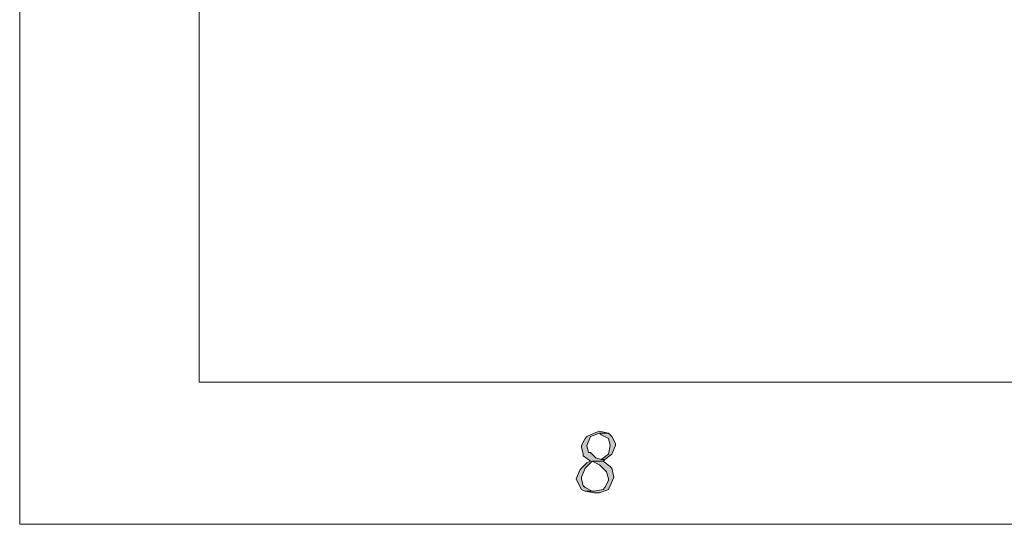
# Model space of a CAD drawing. Header units: centimetres. Extents: x -24.5 to 49.7, y -16.6 to 18.4.
# Tile 1 of 248: x -24.5 to -17.7, y -16.6 to -13.1. Entities that reach past the tile are written whole.
import ezdxf

# ---------------------------------------------------------------- set-up
doc = ezdxf.new("R2010")
doc.units = ezdxf.units.CM
doc.header["$MEASUREMENT"] = 0
doc.layers.add('layer 1', color=7, linetype='Continuous')

msp = doc.modelspace()

# ---------------------------------------------------------------- hatches: boundary and pattern name
at = {"layer": 'layer 1', "true_color": 0xff0000}
h = msp.add_hatch(color=1, dxfattribs=at)
edge = h.paths.add_edge_path()
edge.add_spline(control_points=[(-20.47625, -15.9532), (-20.47625, -15.9532), (-20.5138, -15.96548), (-20.5138, -15.96548), (-20.5138, -15.96548), (-20.56386, -15.99003), (-20.56386, -15.99003), (-20.56386, -15.99003), (-20.57637, -16.00231), (-20.57637, -16.00231), (-20.57637, -16.00231), (-20.6014, -16.05142), (-20.6014, -16.05142), (-20.6014, -16.05142), (-20.6014, -16.0637), (-20.6014, -16.0637), (-20.6014, -16.0637), (-20.58889, -16.11281), (-20.58889, -16.11281), (-20.58889, -16.11281), (-20.58889, -16.12508), (-20.58889, -16.12508), (-20.58889, -16.12508), (-20.53883, -16.16191), (-20.53883, -16.16191), (-20.53883, -16.16191), (-20.56386, -16.17419), (-20.56386, -16.17419), (-20.56386, -16.17419), (-20.6014, -16.21102), (-20.6014, -16.21102), (-20.6014, -16.21102), (-20.61392, -16.2233), (-20.61392, -16.2233), (-20.61392, -16.2233), (-20.63895, -16.28469), (-20.63895, -16.28469), (-20.63895, -16.28469), (-20.62643, -16.30924), (-20.62643, -16.30924), (-20.62643, -16.30924), (-20.6014, -16.35835), (-20.6014, -16.35835), (-20.6014, -16.35835), (-20.57637, -16.37063), (-20.57637, -16.37063), (-20.57637, -16.37063), (-20.5138, -16.37063), (-20.5138, -16.37063), (-20.5138, -16.37063), (-20.52631, -16.37063), (-20.52631, -16.37063), (-20.52631, -16.37063), (-20.57637, -16.34607), (-20.57637, -16.34607), (-20.57637, -16.34607), (-20.58889, -16.33379), (-20.58889, -16.33379), (-20.58889, -16.33379), (-20.6014, -16.28469), (-20.6014, -16.28469), (-20.6014, -16.28469), (-20.6014, -16.27241), (-20.6014, -16.27241), (-20.6014, -16.27241), (-20.57637, -16.21102), (-20.57637, -16.21102), (-20.57637, -16.21102), (-20.57637, -16.21102), (-20.57637, -16.21102), (-20.57637, -16.21102), (-20.52631, -16.16191), (-20.52631, -16.16191), (-20.52631, -16.16191), (-20.45122, -16.16191), (-20.45122, -16.16191), (-20.45122, -16.16191), (-20.43871, -16.14964), (-20.43871, -16.14964), (-20.43871, -16.14964), (-20.46374, -16.14964), (-20.46374, -16.14964), (-20.46374, -16.14964), (-20.50128, -16.13736), (-20.50128, -16.13736), (-20.50128, -16.13736), (-20.53883, -16.10053), (-20.53883, -16.10053), (-20.53883, -16.10053), (-20.55134, -16.10053), (-20.55134, -16.10053), (-20.55134, -16.10053), (-20.56386, -16.05142), (-20.56386, -16.05142), (-20.56386, -16.05142), (-20.53883, -15.99003), (-20.53883, -15.99003), (-20.53883, -15.99003), (-20.53883, -15.99003), (-20.53883, -15.99003), (-20.53883, -15.99003), (-20.47625, -15.96548), (-20.47625, -15.96548), (-20.47625, -15.96548), (-20.41368, -15.96548), (-20.41368, -15.96548), (-20.41368, -15.96548), (-20.47625, -15.9532), (-20.47625, -15.9532)], knot_values=[0, 0, 0, 0, 0.0277778, 0.0277778, 0.0277778, 0.0555556, 0.0555556, 0.0555556, 0.0833333, 0.0833333, 0.0833333, 0.1111111, 0.1111111, 0.1111111, 0.1388889, 0.1388889, 0.1388889, 0.1666667, 0.1666667, 0.1666667, 0.1944444, 0.1944444, 0.1944444, 0.2222222, 0.2222222, 0.2222222, 0.25, 0.25, 0.25, 0.2777778, 0.2777778, 0.2777778, 0.3055556, 0.3055556, 0.3055556, 0.3333333, 0.3333333, 0.3333333, 0.3611111, 0.3611111, 0.3611111, 0.3888889, 0.3888889, 0.3888889, 0.4166667, 0.4166667, 0.4166667, 0.4444444, 0.4444444, 0.4444444, 0.4722222, 0.4722222, 0.4722222, 0.5, 0.5, 0.5, 0.5277778, 0.5277778, 0.5277778, 0.5555556, 0.5555556, 0.5555556, 0.5833333, 0.5833333, 0.5833333, 0.6111111, 0.6111111, 0.6111111, 0.6388889, 0.6388889, 0.6388889, 0.6666667, 0.6666667, 0.6666667, 0.6944444, 0.6944444, 0.6944444, 0.7222222, 0.7222222, 0.7222222, 0.75, 0.75, 0.75, 0.7777778, 0.7777778, 0.7777778, 0.8055556, 0.8055556, 0.8055556, 0.8333333, 0.8333333, 0.8333333, 0.8611111, 0.8611111, 0.8611111, 0.8888889, 0.8888889, 0.8888889, 0.9166667, 0.9166667, 0.9166667, 0.9444444, 0.9444444, 0.9444444, 0.9722222, 0.9722222, 0.9722222, 1, 1, 1, 1], degree=3, periodic=1)
h = msp.add_hatch(color=1, dxfattribs=at)
edge = h.paths.add_edge_path()
edge.add_spline(control_points=[(-20.41368, -15.96548), (-20.41368, -15.96548), (-20.47625, -15.96548), (-20.47625, -15.96548), (-20.47625, -15.96548), (-20.46374, -15.97776), (-20.46374, -15.97776), (-20.46374, -15.97776), (-20.41368, -16.00231), (-20.41368, -16.00231), (-20.41368, -16.00231), (-20.41368, -16.00231), (-20.41368, -16.00231), (-20.41368, -16.00231), (-20.40116, -16.05142), (-20.40116, -16.05142), (-20.40116, -16.05142), (-20.41368, -16.11281), (-20.41368, -16.11281), (-20.41368, -16.11281), (-20.46374, -16.14964), (-20.46374, -16.14964), (-20.46374, -16.14964), (-20.43871, -16.14964), (-20.43871, -16.14964), (-20.43871, -16.14964), (-20.38865, -16.11281), (-20.38865, -16.11281), (-20.38865, -16.11281), (-20.36362, -16.05142), (-20.36362, -16.05142), (-20.36362, -16.05142), (-20.36362, -16.03914), (-20.36362, -16.03914), (-20.36362, -16.03914), (-20.38865, -15.99003), (-20.38865, -15.99003), (-20.38865, -15.99003), (-20.41368, -15.96548), (-20.41368, -15.96548)], knot_values=[0, 0, 0, 0, 0.0769231, 0.0769231, 0.0769231, 0.1538462, 0.1538462, 0.1538462, 0.2307692, 0.2307692, 0.2307692, 0.3076923, 0.3076923, 0.3076923, 0.3846154, 0.3846154, 0.3846154, 0.4615385, 0.4615385, 0.4615385, 0.5384615, 0.5384615, 0.5384615, 0.6153846, 0.6153846, 0.6153846, 0.6923077, 0.6923077, 0.6923077, 0.7692308, 0.7692308, 0.7692308, 0.8461538, 0.8461538, 0.8461538, 0.9230769, 0.9230769, 0.9230769, 1, 1, 1, 1], degree=3, periodic=1)
h = msp.add_hatch(color=1, dxfattribs=at)
edge = h.paths.add_edge_path()
edge.add_spline(control_points=[(-20.45122, -16.16191), (-20.45122, -16.16191), (-20.52631, -16.16191), (-20.52631, -16.16191), (-20.52631, -16.16191), (-20.47625, -16.18647), (-20.47625, -16.18647), (-20.47625, -16.18647), (-20.43871, -16.2233), (-20.43871, -16.2233), (-20.43871, -16.2233), (-20.42619, -16.23558), (-20.42619, -16.23558), (-20.42619, -16.23558), (-20.41368, -16.28469), (-20.41368, -16.28469), (-20.41368, -16.28469), (-20.41368, -16.29696), (-20.41368, -16.29696), (-20.41368, -16.29696), (-20.43871, -16.34607), (-20.43871, -16.34607), (-20.43871, -16.34607), (-20.45122, -16.35835), (-20.45122, -16.35835), (-20.45122, -16.35835), (-20.5138, -16.37063), (-20.5138, -16.37063), (-20.5138, -16.37063), (-20.57637, -16.37063), (-20.57637, -16.37063), (-20.57637, -16.37063), (-20.5138, -16.3829), (-20.5138, -16.3829), (-20.5138, -16.3829), (-20.47625, -16.3829), (-20.47625, -16.3829), (-20.47625, -16.3829), (-20.41368, -16.35835), (-20.41368, -16.35835), (-20.41368, -16.35835), (-20.40116, -16.33379), (-20.40116, -16.33379), (-20.40116, -16.33379), (-20.37613, -16.27241), (-20.37613, -16.27241), (-20.37613, -16.27241), (-20.37613, -16.27241), (-20.37613, -16.27241), (-20.37613, -16.27241), (-20.38865, -16.21102), (-20.38865, -16.21102), (-20.38865, -16.21102), (-20.40116, -16.19875), (-20.40116, -16.19875), (-20.40116, -16.19875), (-20.45122, -16.16191), (-20.45122, -16.16191)], knot_values=[0, 0, 0, 0, 0.0526316, 0.0526316, 0.0526316, 0.1052632, 0.1052632, 0.1052632, 0.1578947, 0.1578947, 0.1578947, 0.2105263, 0.2105263, 0.2105263, 0.2631579, 0.2631579, 0.2631579, 0.3157895, 0.3157895, 0.3157895, 0.3684211, 0.3684211, 0.3684211, 0.4210526, 0.4210526, 0.4210526, 0.4736842, 0.4736842, 0.4736842, 0.5263158, 0.5263158, 0.5263158, 0.5789474, 0.5789474, 0.5789474, 0.6315789, 0.6315789, 0.6315789, 0.6842105, 0.6842105, 0.6842105, 0.7368421, 0.7368421, 0.7368421, 0.7894737, 0.7894737, 0.7894737, 0.8421053, 0.8421053, 0.8421053, 0.8947368, 0.8947368, 0.8947368, 0.9473684, 0.9473684, 0.9473684, 1, 1, 1, 1], degree=3, periodic=1)

# ---------------------------------------------------------------- linework, layer by layer
at = {"layer": 'layer 1', "color": 1, "lineweight": 0}
msp.add_open_spline([(24.98821, 18.39808), (24.98821, 18.39808), (24.98821, -16.60193), (24.98821, -16.60193), (24.98821, -16.60193), (-24.51772, -16.60193), (-24.51772, -16.60193), (-24.51772, -16.60193), (-24.51772, 18.39808), (-24.51772, 18.39808), (-24.51772, 18.39808), (24.98821, 18.39808), (24.98821, 18.39808)], degree=3, knots=[0, 0, 0, 0, 0.25, 0.25, 0.25, 0.5, 0.5, 0.5, 0.75, 0.75, 0.75, 1, 1, 1, 1], dxfattribs=at)
at = {"layer": 'layer 1', "color": 5, "lineweight": 0}
msp.add_open_spline([(-23.26688, 17.18067), (-23.26688, 17.18067), (-23.26688, -15.60944), (-23.26688, -15.60944), (-23.26688, -15.60944), (23.98644, -15.60944), (23.98644, -15.60944)], degree=3, knots=[0, 0, 0, 0, 0.5, 0.5, 0.5, 1, 1, 1, 1], dxfattribs=at)
at = {"layer": 'layer 1', "lineweight": 0}
for points, knots in [([(-20.47625, -15.9532), (-20.47625, -15.9532), (-20.5138, -15.96548), (-20.5138, -15.96548), (-20.5138, -15.96548), (-20.56386, -15.99003), (-20.56386, -15.99003), (-20.56386, -15.99003), (-20.57637, -16.00231), (-20.57637, -16.00231), (-20.57637, -16.00231), (-20.6014, -16.05142), (-20.6014, -16.05142), (-20.6014, -16.05142), (-20.6014, -16.0637), (-20.6014, -16.0637), (-20.6014, -16.0637), (-20.58889, -16.11281), (-20.58889, -16.11281), (-20.58889, -16.11281), (-20.58889, -16.12508), (-20.58889, -16.12508), (-20.58889, -16.12508), (-20.53883, -16.16191), (-20.53883, -16.16191), (-20.53883, -16.16191), (-20.56386, -16.17419), (-20.56386, -16.17419), (-20.56386, -16.17419), (-20.6014, -16.21102), (-20.6014, -16.21102), (-20.6014, -16.21102), (-20.61392, -16.2233), (-20.61392, -16.2233), (-20.61392, -16.2233), (-20.63895, -16.28469), (-20.63895, -16.28469), (-20.63895, -16.28469), (-20.62643, -16.30924), (-20.62643, -16.30924), (-20.62643, -16.30924), (-20.6014, -16.35835), (-20.6014, -16.35835), (-20.6014, -16.35835), (-20.57637, -16.37063), (-20.57637, -16.37063), (-20.57637, -16.37063), (-20.5138, -16.37063), (-20.5138, -16.37063), (-20.5138, -16.37063), (-20.52631, -16.37063), (-20.52631, -16.37063), (-20.52631, -16.37063), (-20.57637, -16.34607), (-20.57637, -16.34607), (-20.57637, -16.34607), (-20.58889, -16.33379), (-20.58889, -16.33379), (-20.58889, -16.33379), (-20.6014, -16.28469), (-20.6014, -16.28469), (-20.6014, -16.28469), (-20.6014, -16.27241), (-20.6014, -16.27241), (-20.6014, -16.27241), (-20.57637, -16.21102), (-20.57637, -16.21102), (-20.57637, -16.21102), (-20.57637, -16.21102), (-20.57637, -16.21102), (-20.57637, -16.21102), (-20.52631, -16.16191), (-20.52631, -16.16191), (-20.52631, -16.16191), (-20.45122, -16.16191), (-20.45122, -16.16191), (-20.45122, -16.16191), (-20.43871, -16.14964), (-20.43871, -16.14964), (-20.43871, -16.14964), (-20.46374, -16.14964), (-20.46374, -16.14964), (-20.46374, -16.14964), (-20.50128, -16.13736), (-20.50128, -16.13736), (-20.50128, -16.13736), (-20.53883, -16.10053), (-20.53883, -16.10053), (-20.53883, -16.10053), (-20.55134, -16.10053), (-20.55134, -16.10053), (-20.55134, -16.10053), (-20.56386, -16.05142), (-20.56386, -16.05142), (-20.56386, -16.05142), (-20.53883, -15.99003), (-20.53883, -15.99003), (-20.53883, -15.99003), (-20.53883, -15.99003), (-20.53883, -15.99003), (-20.53883, -15.99003), (-20.47625, -15.96548), (-20.47625, -15.96548), (-20.47625, -15.96548), (-20.41368, -15.96548), (-20.41368, -15.96548), (-20.41368, -15.96548), (-20.47625, -15.9532), (-20.47625, -15.9532)], [0, 0, 0, 0, 0.0277778, 0.0277778, 0.0277778, 0.0555556, 0.0555556, 0.0555556, 0.0833333, 0.0833333, 0.0833333, 0.1111111, 0.1111111, 0.1111111, 0.1388889, 0.1388889, 0.1388889, 0.1666667, 0.1666667, 0.1666667, 0.1944444, 0.1944444, 0.1944444, 0.2222222, 0.2222222, 0.2222222, 0.25, 0.25, 0.25, 0.2777778, 0.2777778, 0.2777778, 0.3055556, 0.3055556, 0.3055556, 0.3333333, 0.3333333, 0.3333333, 0.3611111, 0.3611111, 0.3611111, 0.3888889, 0.3888889, 0.3888889, 0.4166667, 0.4166667, 0.4166667, 0.4444444, 0.4444444, 0.4444444, 0.4722222, 0.4722222, 0.4722222, 0.5, 0.5, 0.5, 0.5277778, 0.5277778, 0.5277778, 0.5555556, 0.5555556, 0.5555556, 0.5833333, 0.5833333, 0.5833333, 0.6111111, 0.6111111, 0.6111111, 0.6388889, 0.6388889, 0.6388889, 0.6666667, 0.6666667, 0.6666667, 0.6944444, 0.6944444, 0.6944444, 0.7222222, 0.7222222, 0.7222222, 0.75, 0.75, 0.75, 0.7777778, 0.7777778, 0.7777778, 0.8055556, 0.8055556, 0.8055556, 0.8333333, 0.8333333, 0.8333333, 0.8611111, 0.8611111, 0.8611111, 0.8888889, 0.8888889, 0.8888889, 0.9166667, 0.9166667, 0.9166667, 0.9444444, 0.9444444, 0.9444444, 0.9722222, 0.9722222, 0.9722222, 1, 1, 1, 1]), ([(-20.41368, -15.96548), (-20.41368, -15.96548), (-20.47625, -15.96548), (-20.47625, -15.96548), (-20.47625, -15.96548), (-20.46374, -15.97776), (-20.46374, -15.97776), (-20.46374, -15.97776), (-20.41368, -16.00231), (-20.41368, -16.00231), (-20.41368, -16.00231), (-20.41368, -16.00231), (-20.41368, -16.00231), (-20.41368, -16.00231), (-20.40116, -16.05142), (-20.40116, -16.05142), (-20.40116, -16.05142), (-20.41368, -16.11281), (-20.41368, -16.11281), (-20.41368, -16.11281), (-20.46374, -16.14964), (-20.46374, -16.14964), (-20.46374, -16.14964), (-20.43871, -16.14964), (-20.43871, -16.14964), (-20.43871, -16.14964), (-20.38865, -16.11281), (-20.38865, -16.11281), (-20.38865, -16.11281), (-20.36362, -16.05142), (-20.36362, -16.05142), (-20.36362, -16.05142), (-20.36362, -16.03914), (-20.36362, -16.03914), (-20.36362, -16.03914), (-20.38865, -15.99003), (-20.38865, -15.99003), (-20.38865, -15.99003), (-20.41368, -15.96548), (-20.41368, -15.96548)], [0, 0, 0, 0, 0.0769231, 0.0769231, 0.0769231, 0.1538462, 0.1538462, 0.1538462, 0.2307692, 0.2307692, 0.2307692, 0.3076923, 0.3076923, 0.3076923, 0.3846154, 0.3846154, 0.3846154, 0.4615385, 0.4615385, 0.4615385, 0.5384615, 0.5384615, 0.5384615, 0.6153846, 0.6153846, 0.6153846, 0.6923077, 0.6923077, 0.6923077, 0.7692308, 0.7692308, 0.7692308, 0.8461538, 0.8461538, 0.8461538, 0.9230769, 0.9230769, 0.9230769, 1, 1, 1, 1]), ([(-20.45122, -16.16191), (-20.45122, -16.16191), (-20.52631, -16.16191), (-20.52631, -16.16191), (-20.52631, -16.16191), (-20.47625, -16.18647), (-20.47625, -16.18647), (-20.47625, -16.18647), (-20.43871, -16.2233), (-20.43871, -16.2233), (-20.43871, -16.2233), (-20.42619, -16.23558), (-20.42619, -16.23558), (-20.42619, -16.23558), (-20.41368, -16.28469), (-20.41368, -16.28469), (-20.41368, -16.28469), (-20.41368, -16.29696), (-20.41368, -16.29696), (-20.41368, -16.29696), (-20.43871, -16.34607), (-20.43871, -16.34607), (-20.43871, -16.34607), (-20.45122, -16.35835), (-20.45122, -16.35835), (-20.45122, -16.35835), (-20.5138, -16.37063), (-20.5138, -16.37063), (-20.5138, -16.37063), (-20.57637, -16.37063), (-20.57637, -16.37063), (-20.57637, -16.37063), (-20.5138, -16.3829), (-20.5138, -16.3829), (-20.5138, -16.3829), (-20.47625, -16.3829), (-20.47625, -16.3829), (-20.47625, -16.3829), (-20.41368, -16.35835), (-20.41368, -16.35835), (-20.41368, -16.35835), (-20.40116, -16.33379), (-20.40116, -16.33379), (-20.40116, -16.33379), (-20.37613, -16.27241), (-20.37613, -16.27241), (-20.37613, -16.27241), (-20.37613, -16.27241), (-20.37613, -16.27241), (-20.37613, -16.27241), (-20.38865, -16.21102), (-20.38865, -16.21102), (-20.38865, -16.21102), (-20.40116, -16.19875), (-20.40116, -16.19875), (-20.40116, -16.19875), (-20.45122, -16.16191), (-20.45122, -16.16191)], [0, 0, 0, 0, 0.0526316, 0.0526316, 0.0526316, 0.1052632, 0.1052632, 0.1052632, 0.1578947, 0.1578947, 0.1578947, 0.2105263, 0.2105263, 0.2105263, 0.2631579, 0.2631579, 0.2631579, 0.3157895, 0.3157895, 0.3157895, 0.3684211, 0.3684211, 0.3684211, 0.4210526, 0.4210526, 0.4210526, 0.4736842, 0.4736842, 0.4736842, 0.5263158, 0.5263158, 0.5263158, 0.5789474, 0.5789474, 0.5789474, 0.6315789, 0.6315789, 0.6315789, 0.6842105, 0.6842105, 0.6842105, 0.7368421, 0.7368421, 0.7368421, 0.7894737, 0.7894737, 0.7894737, 0.8421053, 0.8421053, 0.8421053, 0.8947368, 0.8947368, 0.8947368, 0.9473684, 0.9473684, 0.9473684, 1, 1, 1, 1])]:
    msp.add_open_spline(points, degree=3, knots=knots, dxfattribs=at)

doc.saveas('drawing.dxf')
